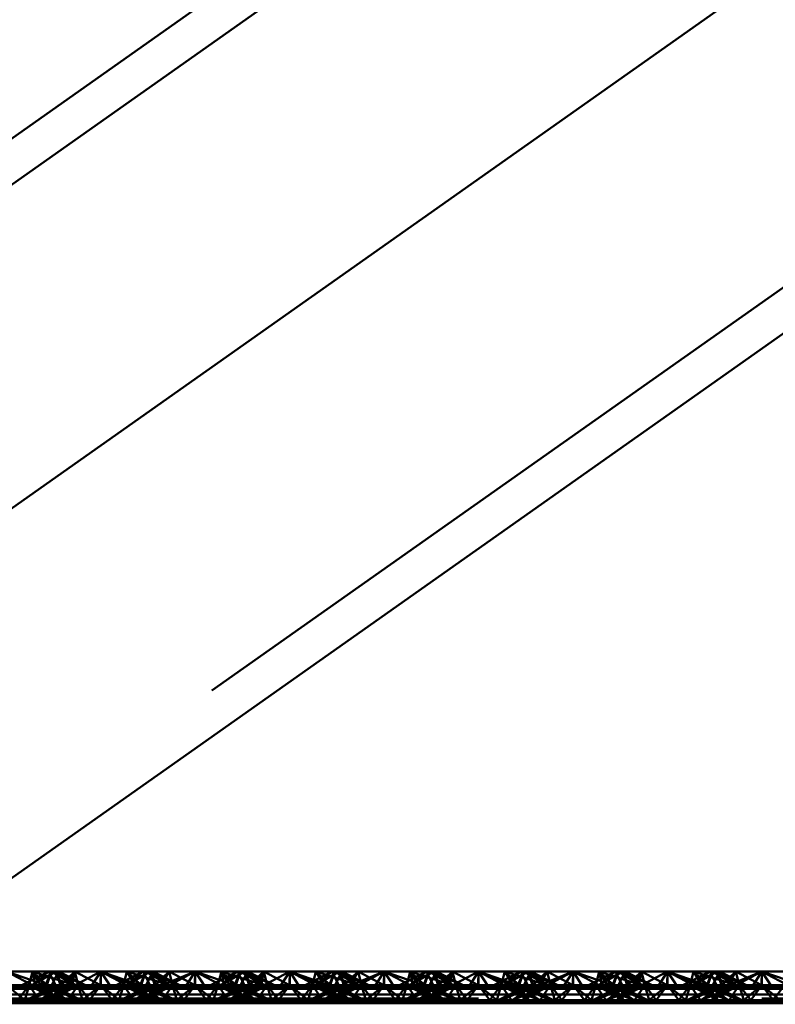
# Paper-space layout 'Layout1' of a CAD drawing. Extents: x -2 to 1033, y -36 to 596.
# Tile 116 of 256: x 370.79 to 372.79, y 388.22 to 390.83. Entities that reach past the tile are written whole.
import ezdxf

# ---------------------------------------------------------------- set-up
doc = ezdxf.new("R2010")
doc.units = 0
doc.linetypes.add('ACAD_ISO02W100', pattern=[15, 12, -3])
doc.linetypes.add('ACAD_ISO04W100', pattern=[30.5, 24, -3, 0.5, -3])
doc.layers.add('SS_ZEBRIKY', color=24, linetype='CONTINUOUS', lineweight=50)
doc.layers.add('SS_ZTUŽENÍ STĚNY', color=203, linetype='CONTINUOUS', lineweight=50)

psp = doc.layouts.get("Layout1")

# ---------------------------------------------------------------- linework, layer by layer
at = {"layer": 'SS_ZEBRIKY', "color": 3, "linetype": 'ACAD_ISO02W100', "ltscale": 0.25}
for p, q in [((370.7563, 388.3088), (370.833, 388.2688)), ((370.8253, 388.3088), (370.8163, 388.273)), ((370.8869, 388.3088), (370.8248, 388.273)), ((370.8248, 388.273), (370.8684, 388.3088)), ((370.8253, 388.3088), (370.833, 388.2688)), ((370.8253, 388.3088), (370.8466, 388.2722)), ((370.8634, 388.273), (370.8253, 388.3088)), ((370.8516, 388.3004), (370.9369, 388.273)), ((370.8758, 388.3088), (370.8603, 388.273)), ((370.8603, 388.273), (370.8724, 388.301)), ((370.8634, 388.273), (370.8758, 388.3088)), ((370.8684, 388.3088), (370.8863, 388.273)), ((370.8724, 388.301), (370.8758, 388.3088)), ((370.8758, 388.3088), (370.9369, 388.273)), ((370.9389, 388.273), (370.8758, 388.3088)), ((370.8758, 388.3088), (370.9658, 388.273)), ((370.8813, 388.283), (370.8942, 388.3088)), ((370.8869, 388.3088), (370.901, 388.273)), ((370.8869, 388.3088), (370.9024, 388.273)), ((370.9389, 388.273), (370.8942, 388.3088)), ((370.9658, 388.273), (370.8942, 388.3088)), ((370.9374, 388.3088), (370.901, 388.273)), ((370.9374, 388.3088), (370.9463, 388.273)), ((370.9374, 388.3088), (371.0053, 388.273)), ((371.0063, 388.3088), (371.0053, 388.273)), ((371.0063, 388.3088), (371.1099, 388.273)), ((371.0063, 388.3088), (371.0063, 388.273)), ((371.1184, 388.3088), (371.0469, 388.273)), ((371.0663, 388.273), (371.0753, 388.3088)), ((371.1369, 388.3088), (371.0743, 388.273)), ((371.1184, 388.3088), (371.0743, 388.273)), ((371.0748, 388.273), (371.1369, 388.3088)), ((371.0748, 388.273), (371.1184, 388.3088)), ((371.1099, 388.273), (371.0753, 388.3088)), ((371.1869, 388.273), (371.0753, 388.3088)), ((371.1103, 388.273), (371.1258, 388.3088)), ((371.1184, 388.3088), (371.1313, 388.283)), ((371.1869, 388.273), (371.1258, 388.3088)), ((371.2158, 388.273), (371.1258, 388.3088)), ((371.1263, 388.273), (371.1442, 388.3088)), ((371.1369, 388.3088), (371.1493, 388.273)), ((371.1401, 388.3006), (371.1369, 388.3088)), ((371.1369, 388.3088), (371.1403, 388.301)), ((371.1524, 388.273), (371.1369, 388.3088)), ((371.151, 388.273), (371.1401, 388.3006)), ((371.1403, 388.301), (371.1524, 388.273)), ((371.1874, 388.3088), (371.1493, 388.273)), ((371.1661, 388.2722), (371.2563, 388.3088)), ((371.1661, 388.2722), (371.1874, 388.3088)), ((371.1796, 388.2688), (371.2563, 388.3088)), ((371.1874, 388.3088), (371.1963, 388.273)), ((371.2563, 388.3088), (371.2303, 388.2688)), ((371.2563, 388.3088), (371.2824, 388.2688)), ((371.2563, 388.3088), (371.333, 388.2688)), ((371.2563, 388.3088), (371.2563, 388.273)), ((371.3253, 388.3088), (371.3163, 388.273)), ((371.3869, 388.3088), (371.3248, 388.273)), ((371.3248, 388.273), (371.3684, 388.3088)), ((371.3253, 388.3088), (371.333, 388.2688)), ((371.3253, 388.3088), (371.3466, 388.2722)), ((371.3253, 388.3088), (371.3634, 388.273)), ((371.3516, 388.3004), (371.3767, 388.2923)), ((371.3758, 388.3088), (371.3603, 388.273)), ((371.3603, 388.273), (371.3724, 388.301)), ((371.3634, 388.273), (371.3758, 388.3088)), ((371.3684, 388.3088), (371.3863, 388.273)), ((371.3724, 388.301), (371.3758, 388.3088)), ((371.3758, 388.3088), (371.4369, 388.273)), ((371.4389, 388.273), (371.3758, 388.3088)), ((371.3758, 388.3088), (371.4658, 388.273)), ((371.3813, 388.283), (371.3942, 388.3088)), ((371.3869, 388.3088), (371.401, 388.273)), ((371.3869, 388.3088), (371.4024, 388.273)), ((371.4389, 388.273), (371.3942, 388.3088)), ((371.4658, 388.273), (371.3942, 388.3088)), ((371.4374, 388.3088), (371.401, 388.273)), ((371.4374, 388.3088), (371.4463, 388.273)), ((371.4374, 388.3088), (371.5053, 388.273)), ((371.5063, 388.3088), (371.5053, 388.273)), ((371.5063, 388.3088), (371.6099, 388.273)), ((371.5063, 388.3088), (371.5063, 388.273)), ((371.6184, 388.3088), (371.5469, 388.273)), ((371.5663, 388.273), (371.5753, 388.3088)), ((371.6369, 388.3088), (371.5743, 388.273)), ((371.6184, 388.3088), (371.5743, 388.273)), ((371.5748, 388.273), (371.6369, 388.3088)), ((371.5748, 388.273), (371.6184, 388.3088)), ((371.6099, 388.273), (371.5753, 388.3088)), ((371.6869, 388.273), (371.5753, 388.3088)), ((371.6103, 388.273), (371.6258, 388.3088)), ((371.6184, 388.3088), (371.6313, 388.283)), ((371.6869, 388.273), (371.6258, 388.3088)), ((371.7158, 388.273), (371.6258, 388.3088)), ((371.6263, 388.273), (371.6442, 388.3088)), ((371.6369, 388.3088), (371.6493, 388.273)), ((371.6401, 388.3006), (371.6369, 388.3088)), ((371.6524, 388.273), (371.6369, 388.3088)), ((371.6369, 388.3088), (371.6403, 388.301)), ((371.651, 388.273), (371.6401, 388.3006)), ((371.6403, 388.301), (371.6524, 388.273)), ((371.6493, 388.273), (371.6874, 388.3088)), ((371.6661, 388.2722), (371.7563, 388.3088)), ((371.6661, 388.2722), (371.6874, 388.3088)), ((371.6796, 388.2688), (371.7563, 388.3088)), ((371.6963, 388.273), (371.6874, 388.3088)), ((371.7563, 388.3088), (371.7303, 388.2688)), ((371.7563, 388.3088), (371.7824, 388.2688)), ((371.7563, 388.3088), (371.833, 388.2688)), ((371.7563, 388.3088), (371.7563, 388.273)), ((371.8253, 388.3088), (371.8163, 388.273)), ((371.8869, 388.3088), (371.8248, 388.273)), ((371.8248, 388.273), (371.8684, 388.3088)), ((371.8253, 388.3088), (371.833, 388.2688)), ((371.8253, 388.3088), (371.8466, 388.2722)), ((371.8253, 388.3088), (371.8634, 388.273)), ((371.8516, 388.3004), (371.9369, 388.273)), ((371.8758, 388.3088), (371.8603, 388.273)), ((371.8724, 388.301), (371.8603, 388.273)), ((371.8758, 388.3088), (371.8634, 388.273)), ((371.8684, 388.3088), (371.8863, 388.273)), ((371.8758, 388.3088), (371.8724, 388.301)), ((371.8758, 388.3088), (371.9369, 388.273)), ((371.9389, 388.273), (371.8758, 388.3088)), ((371.8758, 388.3088), (371.9658, 388.273)), ((371.8813, 388.283), (371.8942, 388.3088)), ((371.8869, 388.3088), (371.901, 388.273)), ((371.8869, 388.3088), (371.9024, 388.273)), ((371.9389, 388.273), (371.8942, 388.3088)), ((371.9658, 388.273), (371.8942, 388.3088)), ((371.9374, 388.3088), (371.901, 388.273)), ((371.9374, 388.3088), (371.9463, 388.273)), ((371.9374, 388.3088), (372.0053, 388.273)), ((372.0063, 388.3088), (372.0053, 388.273)), ((372.1099, 388.273), (372.0063, 388.3088)), ((372.0063, 388.3088), (372.0063, 388.273)), ((372.1184, 388.3088), (372.0469, 388.273)), ((372.0663, 388.273), (372.0753, 388.3088)), ((372.1369, 388.3088), (372.0743, 388.273)), ((372.1184, 388.3088), (372.0743, 388.273)), ((372.0748, 388.273), (372.1369, 388.3088)), ((372.0748, 388.273), (372.1184, 388.3088)), ((372.1099, 388.273), (372.0753, 388.3088)), ((372.1869, 388.273), (372.0753, 388.3088)), ((372.1103, 388.273), (372.1258, 388.3088)), ((372.1184, 388.3088), (372.1313, 388.283)), ((372.1869, 388.273), (372.1258, 388.3088)), ((372.2158, 388.273), (372.1258, 388.3088)), ((372.1263, 388.273), (372.1442, 388.3088)), ((372.1369, 388.3088), (372.1493, 388.273)), ((372.1401, 388.3006), (372.1369, 388.3088)), ((372.1403, 388.301), (372.1369, 388.3088)), ((372.1524, 388.273), (372.1369, 388.3088)), ((372.151, 388.273), (372.1401, 388.3006)), ((372.1524, 388.273), (372.1403, 388.301)), ((372.1493, 388.273), (372.1874, 388.3088)), ((372.1661, 388.2722), (372.2563, 388.3088)), ((372.1661, 388.2722), (372.1874, 388.3088)), ((372.1796, 388.2688), (372.2563, 388.3088)), ((372.1963, 388.273), (372.1874, 388.3088)), ((372.2563, 388.3088), (372.2303, 388.2688)), ((372.2824, 388.2688), (372.2563, 388.3088)), ((372.2563, 388.3088), (372.333, 388.2688)), ((372.2563, 388.273), (372.2563, 388.3088)), ((372.3253, 388.3088), (372.3163, 388.273)), ((372.3869, 388.3088), (372.3248, 388.273)), ((372.3248, 388.273), (372.3684, 388.3088)), ((372.333, 388.2688), (372.3253, 388.3088)), ((372.3253, 388.3088), (372.3466, 388.2722)), ((372.3253, 388.3088), (372.3634, 388.273)), ((372.3516, 388.3004), (372.3767, 388.2923)), ((372.3758, 388.3088), (372.3603, 388.273)), ((372.3758, 388.3088), (372.3634, 388.273)), ((372.3684, 388.3088), (372.3863, 388.273)), ((372.3758, 388.3088), (372.3724, 388.301)), ((372.3758, 388.3088), (372.4369, 388.273)), ((372.3758, 388.3088), (372.4389, 388.273)), ((372.3758, 388.3088), (372.4658, 388.273)), ((372.3813, 388.283), (372.3942, 388.3088)), ((372.3869, 388.3088), (372.401, 388.273)), ((372.3869, 388.3088), (372.4024, 388.273)), ((372.4389, 388.273), (372.3942, 388.3088)), ((372.4658, 388.273), (372.3942, 388.3088)), ((372.4374, 388.3088), (372.401, 388.273)), ((372.4374, 388.3088), (372.4463, 388.273)), ((372.4374, 388.3088), (372.5053, 388.273)), ((372.5063, 388.3088), (372.5053, 388.273)), ((372.6099, 388.273), (372.5063, 388.3088)), ((372.5063, 388.3088), (372.5063, 388.273)), ((372.6184, 388.3088), (372.5469, 388.273)), ((372.5663, 388.273), (372.5753, 388.3088)), ((372.6369, 388.3088), (372.5743, 388.273)), ((372.5743, 388.273), (372.6184, 388.3088)), ((372.5748, 388.273), (372.6369, 388.3088)), ((372.5748, 388.273), (372.6184, 388.3088)), ((372.6099, 388.273), (372.5753, 388.3088)), ((372.6869, 388.273), (372.5753, 388.3088)), ((372.6103, 388.273), (372.6258, 388.3088)), ((372.6184, 388.3088), (372.6313, 388.283)), ((372.6869, 388.273), (372.6258, 388.3088)), ((372.7158, 388.273), (372.6258, 388.3088)), ((372.6263, 388.273), (372.6442, 388.3088)), ((372.6493, 388.273), (372.6369, 388.3088)), ((372.6401, 388.3006), (372.6369, 388.3088)), ((372.6524, 388.273), (372.6369, 388.3088)), ((372.6403, 388.301), (372.6369, 388.3088)), ((372.651, 388.273), (372.6401, 388.3006)), ((372.6524, 388.273), (372.6403, 388.301)), ((372.6493, 388.273), (372.6874, 388.3088)), ((372.6661, 388.2722), (372.7563, 388.3088)), ((372.6661, 388.2722), (372.6874, 388.3088)), ((372.6796, 388.2688), (372.7563, 388.3088)), ((372.6963, 388.273), (372.6874, 388.3088)), ((372.7563, 388.3088), (372.7303, 388.2688)), ((372.7824, 388.2688), (372.7563, 388.3088)), ((372.7563, 388.3088), (372.833, 388.2688)), ((372.7563, 388.273), (372.7563, 388.3088)), ((370.7563, 388.273), (370.8048, 388.233)), ((370.7863, 388.233), (370.8163, 388.273)), ((370.8163, 388.273), (370.8048, 388.233)), ((370.8083, 388.233), (370.9024, 388.273)), ((370.8863, 388.273), (370.8083, 388.233)), ((370.8163, 388.273), (370.8344, 388.2464)), ((370.8163, 388.273), (370.8903, 388.233)), ((370.8163, 388.273), (370.8559, 388.2574)), ((370.9024, 388.273), (370.8183, 388.233)), ((370.8863, 388.273), (370.8183, 388.233)), ((370.8226, 388.2859), (370.8599, 388.273)), ((370.833, 388.2688), (370.8466, 388.2722)), ((370.8393, 388.2943), (370.8599, 388.273)), ((370.8448, 388.233), (370.9463, 388.273)), ((370.8448, 388.233), (370.9024, 388.273)), ((370.8466, 388.2722), (370.8634, 388.273)), ((370.8603, 388.273), (370.8903, 388.233)), ((370.8603, 388.273), (370.8713, 388.2653)), ((370.8603, 388.273), (370.9444, 388.233)), ((370.8745, 388.267), (370.8603, 388.273)), ((370.9463, 388.273), (370.8724, 388.233)), ((370.9024, 388.273), (370.8724, 388.233)), ((370.8763, 388.273), (370.8813, 388.283)), ((370.8763, 388.273), (370.9444, 388.233)), ((370.8813, 388.2705), (370.8763, 388.273)), ((370.9024, 388.273), (370.8993, 388.273)), ((370.9463, 388.273), (370.9024, 388.273)), ((370.9161, 388.2722), (371.0966, 388.2722)), ((370.9463, 388.273), (370.9192, 388.233)), ((370.9463, 388.273), (370.9579, 388.233)), ((370.9463, 388.273), (370.9764, 388.233)), ((371.0063, 388.273), (370.9463, 388.273)), ((371.0063, 388.273), (370.9579, 388.233)), ((370.9764, 388.233), (371.0063, 388.273)), ((371.0063, 388.273), (371.0363, 388.233)), ((371.0063, 388.273), (371.0548, 388.233)), ((371.0663, 388.273), (371.0063, 388.273)), ((371.0363, 388.233), (371.0663, 388.273)), ((371.0548, 388.233), (371.0663, 388.273)), ((371.0663, 388.273), (371.0935, 388.233)), ((371.1403, 388.233), (371.0663, 388.273)), ((371.0663, 388.273), (371.1679, 388.233)), ((371.1103, 388.273), (371.0663, 388.273)), ((371.0683, 388.233), (371.1524, 388.273)), ((371.0683, 388.233), (371.1363, 388.273)), ((371.1403, 388.233), (371.1103, 388.273)), ((371.1103, 388.273), (371.1679, 388.233)), ((371.1944, 388.233), (371.1103, 388.273)), ((371.1103, 388.273), (371.2043, 388.233)), ((371.1134, 388.273), (371.1103, 388.273)), ((371.1224, 388.233), (371.1963, 388.273)), ((371.1224, 388.233), (371.1524, 388.273)), ((371.1944, 388.233), (371.1263, 388.273)), ((371.2043, 388.233), (371.1263, 388.273)), ((371.1313, 388.283), (371.1363, 388.273)), ((371.1363, 388.273), (371.1313, 388.2705)), ((371.1382, 388.267), (371.1524, 388.273)), ((371.1413, 388.2653), (371.1524, 388.273)), ((371.1493, 388.273), (371.1661, 388.2722)), ((371.151, 388.273), (371.1728, 388.2945)), ((371.1568, 388.2574), (371.1963, 388.273)), ((371.1796, 388.2688), (371.1661, 388.2722)), ((371.1783, 388.2464), (371.1963, 388.273)), ((371.1963, 388.273), (371.1936, 388.2841)), ((371.2079, 388.233), (371.1963, 388.273)), ((371.1963, 388.273), (371.2264, 388.233)), ((371.2079, 388.233), (371.2563, 388.273)), ((371.2563, 388.273), (371.2264, 388.233)), ((371.2563, 388.273), (371.2863, 388.233)), ((371.2563, 388.273), (371.3048, 388.233)), ((371.2863, 388.233), (371.3163, 388.273)), ((371.3163, 388.273), (371.3048, 388.233)), ((371.3083, 388.233), (371.4024, 388.273)), ((371.3863, 388.273), (371.3083, 388.233)), ((371.3163, 388.273), (371.3344, 388.2464)), ((371.3163, 388.273), (371.3903, 388.233)), ((371.3163, 388.273), (371.3559, 388.2574)), ((371.4024, 388.273), (371.3183, 388.233)), ((371.3863, 388.273), (371.3183, 388.233)), ((371.3226, 388.2859), (371.3599, 388.273)), ((371.333, 388.2688), (371.3466, 388.2722)), ((371.3393, 388.2943), (371.3599, 388.273)), ((371.3448, 388.233), (371.4463, 388.273)), ((371.3448, 388.233), (371.4024, 388.273)), ((371.3634, 388.273), (371.3466, 388.2722)), ((371.3603, 388.273), (371.3903, 388.233)), ((371.3603, 388.273), (371.3713, 388.2653)), ((371.3603, 388.273), (371.4444, 388.233)), ((371.3745, 388.267), (371.3603, 388.273)), ((371.4463, 388.273), (371.3724, 388.233)), ((371.4024, 388.273), (371.3724, 388.233)), ((371.3763, 388.273), (371.3813, 388.283)), ((371.3763, 388.273), (371.4444, 388.233)), ((371.3813, 388.2705), (371.3763, 388.273)), ((371.3767, 388.2923), (371.4369, 388.273)), ((371.4024, 388.273), (371.3993, 388.273)), ((371.4463, 388.273), (371.4024, 388.273)), ((371.4161, 388.2722), (371.5966, 388.2722)), ((371.4463, 388.273), (371.4192, 388.233)), ((371.4463, 388.273), (371.4579, 388.233)), ((371.4463, 388.273), (371.4764, 388.233)), ((371.5063, 388.273), (371.4463, 388.273)), ((371.5063, 388.273), (371.4579, 388.233)), ((371.4764, 388.233), (371.5063, 388.273)), ((371.5063, 388.273), (371.5363, 388.233)), ((371.5063, 388.273), (371.5548, 388.233)), ((371.5663, 388.273), (371.5063, 388.273)), ((371.5363, 388.233), (371.5663, 388.273)), ((371.5548, 388.233), (371.5663, 388.273)), ((371.5663, 388.273), (371.5935, 388.233)), ((371.6403, 388.233), (371.5663, 388.273)), ((371.5663, 388.273), (371.6679, 388.233)), ((371.6103, 388.273), (371.5663, 388.273)), ((371.5683, 388.233), (371.6524, 388.273)), ((371.6363, 388.273), (371.5683, 388.233)), ((371.6403, 388.233), (371.6103, 388.273)), ((371.6103, 388.273), (371.6679, 388.233)), ((371.6944, 388.233), (371.6103, 388.273)), ((371.6103, 388.273), (371.7043, 388.233)), ((371.6134, 388.273), (371.6103, 388.273)), ((371.6224, 388.233), (371.6963, 388.273)), ((371.6224, 388.233), (371.6524, 388.273)), ((371.6944, 388.233), (371.6263, 388.273)), ((371.7043, 388.233), (371.6263, 388.273)), ((371.6313, 388.283), (371.6363, 388.273)), ((371.6363, 388.273), (371.6313, 388.2705)), ((371.6382, 388.267), (371.6524, 388.273)), ((371.6413, 388.2653), (371.6524, 388.273)), ((371.6493, 388.273), (371.6661, 388.2722)), ((371.651, 388.273), (371.6728, 388.2945)), ((371.6568, 388.2574), (371.6963, 388.273)), ((371.6661, 388.2722), (371.6796, 388.2688)), ((371.6783, 388.2464), (371.6963, 388.273)), ((371.6963, 388.273), (371.6936, 388.2841)), ((371.7079, 388.233), (371.6963, 388.273)), ((371.6963, 388.273), (371.7264, 388.233)), ((371.7079, 388.233), (371.7563, 388.273)), ((371.7563, 388.273), (371.7264, 388.233)), ((371.7563, 388.273), (371.7863, 388.233)), ((371.7563, 388.273), (371.8048, 388.233)), ((371.7863, 388.233), (371.8163, 388.273)), ((371.8163, 388.273), (371.8048, 388.233)), ((371.8083, 388.233), (371.9024, 388.273)), ((371.8863, 388.273), (371.8083, 388.233)), ((371.8163, 388.273), (371.8344, 388.2464)), ((371.8163, 388.273), (371.8903, 388.233)), ((371.8163, 388.273), (371.8559, 388.2574)), ((371.9024, 388.273), (371.8183, 388.233)), ((371.8863, 388.273), (371.8183, 388.233)), ((371.8226, 388.2859), (371.8599, 388.273)), ((371.833, 388.2688), (371.8466, 388.2722)), ((371.8393, 388.2943), (371.8599, 388.273)), ((371.8448, 388.233), (371.9463, 388.273)), ((371.8448, 388.233), (371.9024, 388.273)), ((371.8634, 388.273), (371.8466, 388.2722)), ((371.8603, 388.273), (371.8903, 388.233)), ((371.8603, 388.273), (371.8713, 388.2653)), ((371.8603, 388.273), (371.9444, 388.233)), ((371.9543, 388.233), (371.8603, 388.273)), ((371.9463, 388.273), (371.8724, 388.233)), ((371.9024, 388.273), (371.8724, 388.233)), ((371.8763, 388.273), (371.8813, 388.283)), ((371.8763, 388.273), (371.9444, 388.233)), ((371.8813, 388.2705), (371.8763, 388.273)), ((371.9024, 388.273), (371.8993, 388.273)), ((371.9463, 388.273), (371.9024, 388.273)), ((371.9161, 388.2722), (372.0966, 388.2722)), ((371.9463, 388.273), (371.9192, 388.233)), ((371.9463, 388.273), (371.9579, 388.233)), ((371.9463, 388.273), (371.9764, 388.233)), ((372.0063, 388.273), (371.9463, 388.273)), ((372.0063, 388.273), (371.9579, 388.233)), ((371.9764, 388.233), (372.0063, 388.273)), ((372.0363, 388.233), (372.0063, 388.273)), ((372.0548, 388.233), (372.0063, 388.273)), ((372.0663, 388.273), (372.0063, 388.273)), ((372.0363, 388.233), (372.0663, 388.273)), ((372.0548, 388.233), (372.0663, 388.273)), ((372.0663, 388.273), (372.0935, 388.233)), ((372.1403, 388.233), (372.0663, 388.273)), ((372.0663, 388.273), (372.1679, 388.233)), ((372.1103, 388.273), (372.0663, 388.273)), ((372.0683, 388.233), (372.1524, 388.273)), ((372.0683, 388.233), (372.1363, 388.273)), ((372.1403, 388.233), (372.1103, 388.273)), ((372.1103, 388.273), (372.1679, 388.233)), ((372.1944, 388.233), (372.1103, 388.273)), ((372.1103, 388.273), (372.2043, 388.233)), ((372.1134, 388.273), (372.1103, 388.273)), ((372.1224, 388.233), (372.1963, 388.273)), ((372.1224, 388.233), (372.1524, 388.273)), ((372.1944, 388.233), (372.1263, 388.273)), ((372.2043, 388.233), (372.1263, 388.273)), ((372.1313, 388.283), (372.1363, 388.273)), ((372.1363, 388.273), (372.1313, 388.2705)), ((372.1382, 388.267), (372.1524, 388.273)), ((372.1413, 388.2653), (372.1524, 388.273)), ((372.1493, 388.273), (372.1661, 388.2722)), ((372.151, 388.273), (372.1728, 388.2945)), ((372.1568, 388.2574), (372.1963, 388.273)), ((372.1661, 388.2722), (372.1796, 388.2688)), ((372.1783, 388.2464), (372.1963, 388.273)), ((372.1963, 388.273), (372.1936, 388.2841)), ((372.2079, 388.233), (372.1963, 388.273)), ((372.1963, 388.273), (372.2264, 388.233)), ((372.2079, 388.233), (372.2563, 388.273)), ((372.2264, 388.233), (372.2563, 388.273)), ((372.2563, 388.273), (372.2863, 388.233)), ((372.2563, 388.273), (372.3048, 388.233)), ((372.2863, 388.233), (372.3163, 388.273)), ((372.3048, 388.233), (372.3163, 388.273)), ((372.3083, 388.233), (372.4024, 388.273)), ((372.3863, 388.273), (372.3083, 388.233)), ((372.3163, 388.273), (372.3344, 388.2464)), ((372.3163, 388.273), (372.3903, 388.233)), ((372.3163, 388.273), (372.3559, 388.2574)), ((372.4024, 388.273), (372.3183, 388.233)), ((372.3863, 388.273), (372.3183, 388.233)), ((372.3226, 388.2859), (372.3599, 388.273)), ((372.333, 388.2688), (372.3466, 388.2722)), ((372.3393, 388.2943), (372.3599, 388.273)), ((372.3448, 388.233), (372.4463, 388.273)), ((372.3448, 388.233), (372.4024, 388.273)), ((372.3634, 388.273), (372.3466, 388.2722)), ((372.3603, 388.273), (372.3903, 388.233)), ((372.3603, 388.273), (372.3713, 388.2653)), ((372.3603, 388.273), (372.4444, 388.233)), ((372.3745, 388.267), (372.3603, 388.273)), ((372.4463, 388.273), (372.3724, 388.233)), ((372.4024, 388.273), (372.3724, 388.233)), ((372.3763, 388.273), (372.3813, 388.283)), ((372.3763, 388.273), (372.4444, 388.233)), ((372.3813, 388.2705), (372.3763, 388.273)), ((372.3767, 388.2923), (372.4369, 388.273)), ((372.4024, 388.273), (372.3993, 388.273)), ((372.4463, 388.273), (372.4024, 388.273)), ((372.4161, 388.2722), (372.5966, 388.2722)), ((372.4192, 388.233), (372.4463, 388.273)), ((372.4463, 388.273), (372.4579, 388.233)), ((372.4764, 388.233), (372.4463, 388.273)), ((372.5063, 388.273), (372.4463, 388.273)), ((372.4579, 388.233), (372.5063, 388.273)), ((372.4764, 388.233), (372.5063, 388.273)), ((372.5363, 388.233), (372.5063, 388.273)), ((372.5548, 388.233), (372.5063, 388.273)), ((372.5663, 388.273), (372.5063, 388.273)), ((372.5363, 388.233), (372.5663, 388.273)), ((372.5548, 388.233), (372.5663, 388.273)), ((372.5583, 388.233), (372.6524, 388.273)), ((372.5663, 388.273), (372.5935, 388.233)), ((372.6403, 388.233), (372.5663, 388.273)), ((372.5663, 388.273), (372.6679, 388.233)), ((372.6103, 388.273), (372.5663, 388.273)), ((372.5683, 388.233), (372.6524, 388.273)), ((372.5683, 388.233), (372.6363, 388.273)), ((372.6403, 388.233), (372.6103, 388.273)), ((372.6103, 388.273), (372.6679, 388.233)), ((372.6944, 388.233), (372.6103, 388.273)), ((372.6103, 388.273), (372.7043, 388.233)), ((372.6134, 388.273), (372.6103, 388.273)), ((372.6224, 388.233), (372.6963, 388.273)), ((372.6224, 388.233), (372.6524, 388.273)), ((372.6944, 388.233), (372.6263, 388.273)), ((372.7043, 388.233), (372.6263, 388.273)), ((372.6313, 388.283), (372.6363, 388.273)), ((372.6363, 388.273), (372.6313, 388.2705)), ((372.6413, 388.2653), (372.6524, 388.273)), ((372.6661, 388.2722), (372.6493, 388.273)), ((372.6728, 388.2945), (372.651, 388.273)), ((372.6568, 388.2574), (372.6963, 388.273)), ((372.6796, 388.2688), (372.6661, 388.2722)), ((372.6783, 388.2464), (372.6963, 388.273)), ((372.6963, 388.273), (372.6936, 388.2841)), ((372.7079, 388.233), (372.6963, 388.273)), ((372.6963, 388.273), (372.7264, 388.233)), ((372.7079, 388.233), (372.7563, 388.273)), ((372.7563, 388.273), (372.7264, 388.233)), ((372.7563, 388.273), (372.7863, 388.233)), ((372.7563, 388.273), (372.8048, 388.233)), ((372.7863, 388.233), (372.8163, 388.273)), ((370.7563, 388.2635), (370.833, 388.2688)), ((370.8344, 388.2464), (370.8435, 388.233)), ((370.8559, 388.2574), (370.9179, 388.233)), ((370.8713, 388.2653), (370.9179, 388.233)), ((370.9543, 388.233), (370.8745, 388.267)), ((370.9543, 388.233), (370.8813, 388.2705)), ((371.1313, 388.2705), (371.0583, 388.233)), ((371.0583, 388.233), (371.1382, 388.267)), ((371.0948, 388.233), (371.1413, 388.2653)), ((371.0948, 388.233), (371.1568, 388.2574)), ((371.1692, 388.233), (371.1783, 388.2464)), ((371.2563, 388.2635), (371.1796, 388.2688)), ((371.2303, 388.2688), (371.2563, 388.2635)), ((371.2563, 388.2635), (371.333, 388.2688)), ((371.2824, 388.2688), (371.2563, 388.2635)), ((371.3344, 388.2464), (371.3435, 388.233)), ((371.3559, 388.2574), (371.4179, 388.233)), ((371.3713, 388.2653), (371.4179, 388.233)), ((371.4543, 388.233), (371.3745, 388.267)), ((371.4543, 388.233), (371.3813, 388.2705)), ((371.6313, 388.2705), (371.5583, 388.233)), ((371.5583, 388.233), (371.6382, 388.267)), ((371.5948, 388.233), (371.6413, 388.2653)), ((371.5948, 388.233), (371.6568, 388.2574)), ((371.6692, 388.233), (371.6783, 388.2464)), ((371.6796, 388.2688), (371.7563, 388.2635)), ((371.7303, 388.2688), (371.7563, 388.2635)), ((371.7563, 388.2635), (371.833, 388.2688)), ((371.7824, 388.2688), (371.7563, 388.2635)), ((371.8344, 388.2464), (371.8435, 388.233)), ((371.8559, 388.2574), (371.9179, 388.233)), ((371.8713, 388.2653), (371.9179, 388.233)), ((371.9543, 388.233), (371.8813, 388.2705)), ((372.1313, 388.2705), (372.0583, 388.233)), ((372.0583, 388.233), (372.1382, 388.267)), ((372.0948, 388.233), (372.1413, 388.2653)), ((372.0948, 388.233), (372.1568, 388.2574)), ((372.1692, 388.233), (372.1783, 388.2464)), ((372.1796, 388.2688), (372.2563, 388.2635)), ((372.2303, 388.2688), (372.2563, 388.2635)), ((372.2563, 388.2635), (372.333, 388.2688)), ((372.2563, 388.2635), (372.2824, 388.2688)), ((372.3344, 388.2464), (372.3435, 388.233)), ((372.3559, 388.2574), (372.4179, 388.233)), ((372.3713, 388.2653), (372.4179, 388.233)), ((372.4543, 388.233), (372.3745, 388.267)), ((372.4543, 388.233), (372.3813, 388.2705)), ((372.6313, 388.2705), (372.5583, 388.233)), ((372.5948, 388.233), (372.6413, 388.2653)), ((372.5948, 388.233), (372.6568, 388.2574)), ((372.6692, 388.233), (372.6783, 388.2464)), ((372.7563, 388.2635), (372.6796, 388.2688)), ((372.7303, 388.2688), (372.7563, 388.2635)), ((372.7563, 388.2635), (372.833, 388.2688)), ((372.7563, 388.2635), (372.7824, 388.2688)), ((369.0063, 388.238), (377.0063, 388.238)), ((377.0063, 388.2254), (369.0063, 388.2254)), ((370.5935, 388.233), (370.9192, 388.233)), ((370.7563, 388.2254), (370.8435, 388.233)), ((370.9192, 388.233), (371.0063, 388.2254)), ((370.9192, 388.233), (370.9764, 388.233)), ((370.9764, 388.233), (371.0063, 388.2254)), ((370.9764, 388.233), (371.0363, 388.233)), ((371.0935, 388.233), (371.0063, 388.2254)), ((371.0063, 388.2254), (371.0363, 388.233)), ((371.0363, 388.233), (371.0935, 388.233)), ((371.0935, 388.233), (371.4192, 388.233)), ((371.2563, 388.2254), (371.1692, 388.233)), ((371.2264, 388.233), (371.2563, 388.2254)), ((371.2563, 388.2254), (371.3435, 388.233)), ((371.2863, 388.233), (371.2563, 388.2254)), ((371.4192, 388.233), (371.5063, 388.2254)), ((371.4192, 388.233), (371.4764, 388.233)), ((371.4764, 388.233), (371.5063, 388.2254)), ((371.4764, 388.233), (371.5363, 388.233)), ((371.5935, 388.233), (371.5063, 388.2254)), ((371.5063, 388.2254), (371.5363, 388.233)), ((371.5363, 388.233), (371.5935, 388.233)), ((371.5935, 388.233), (371.9192, 388.233)), ((371.7563, 388.2254), (371.6692, 388.233)), ((371.7264, 388.233), (371.7563, 388.2254)), ((371.7563, 388.2254), (371.8435, 388.233)), ((371.7863, 388.233), (371.7563, 388.2254)), ((371.9192, 388.233), (372.0063, 388.2254)), ((371.9192, 388.233), (371.9764, 388.233)), ((372.0063, 388.2254), (371.9764, 388.233)), ((371.9764, 388.233), (372.0363, 388.233)), ((372.0935, 388.233), (372.0063, 388.2254)), ((372.0063, 388.2254), (372.0363, 388.233)), ((372.0363, 388.233), (372.0935, 388.233)), ((372.0935, 388.233), (372.4192, 388.233)), ((372.2563, 388.2254), (372.1692, 388.233)), ((372.2264, 388.233), (372.2563, 388.2254)), ((372.2563, 388.2254), (372.3435, 388.233)), ((372.2563, 388.2254), (372.2863, 388.233)), ((372.4192, 388.233), (372.5063, 388.2254)), ((372.4192, 388.233), (372.4764, 388.233)), ((372.5063, 388.2254), (372.4764, 388.233)), ((372.4764, 388.233), (372.5363, 388.233)), ((372.5935, 388.233), (372.5063, 388.2254)), ((372.5063, 388.2254), (372.5363, 388.233)), ((372.5363, 388.233), (372.5935, 388.233)), ((372.5935, 388.233), (372.9192, 388.233)), ((372.7563, 388.2254), (372.6692, 388.233)), ((372.7264, 388.233), (372.7563, 388.2254)), ((372.7563, 388.2254), (372.8435, 388.233)), ((372.7563, 388.2254), (372.7863, 388.233))]:
    psp.add_line(p, q, dxfattribs=at)
at = {"layer": 'SS_ZEBRIKY', "color": 7, "linetype": 'Continuous', "ltscale": 0.25}
for p, q in [((370.7563, 388.3088), (370.8226, 388.2859)), ((370.8253, 388.3088), (370.7563, 388.3088)), ((370.8684, 388.3088), (370.7969, 388.273)), ((370.8243, 388.273), (370.8869, 388.3088)), ((370.8243, 388.273), (370.8684, 388.3088)), ((370.8253, 388.3088), (370.8393, 388.2943)), ((370.8253, 388.3088), (370.8516, 388.3004)), ((370.8684, 388.3088), (370.8253, 388.3088)), ((370.8869, 388.3088), (370.8684, 388.3088)), ((370.8993, 388.273), (370.8869, 388.3088)), ((370.9374, 388.3088), (370.8869, 388.3088)), ((370.8993, 388.273), (370.9374, 388.3088)), ((370.9161, 388.2722), (370.9374, 388.3088)), ((370.9296, 388.2688), (371.0063, 388.3088)), ((370.9374, 388.3088), (370.9296, 388.2688)), ((371.0063, 388.3088), (370.9374, 388.3088)), ((371.0063, 388.3088), (370.9803, 388.2688)), ((371.0324, 388.2688), (371.0063, 388.3088)), ((371.0063, 388.3088), (371.083, 388.2688)), ((371.0063, 388.3088), (371.0966, 388.2722)), ((371.0753, 388.3088), (371.0063, 388.3088)), ((371.0753, 388.3088), (371.0966, 388.2722)), ((371.0753, 388.3088), (371.1134, 388.273)), ((371.1258, 388.3088), (371.0753, 388.3088)), ((371.1258, 388.3088), (371.1134, 388.273)), ((371.1258, 388.3088), (371.1889, 388.273)), ((371.1442, 388.3088), (371.1258, 388.3088)), ((371.1442, 388.3088), (371.1889, 388.273)), ((371.2158, 388.273), (371.1442, 388.3088)), ((371.1874, 388.3088), (371.1442, 388.3088)), ((371.1728, 388.2945), (371.1874, 388.3088)), ((371.1874, 388.3088), (371.2553, 388.273)), ((371.2563, 388.3088), (371.1874, 388.3088)), ((371.2563, 388.3088), (371.2553, 388.273)), ((371.2563, 388.3088), (371.3226, 388.2859)), ((371.3253, 388.3088), (371.2563, 388.3088)), ((371.3684, 388.3088), (371.2969, 388.273)), ((371.3243, 388.273), (371.3869, 388.3088)), ((371.3243, 388.273), (371.3684, 388.3088)), ((371.3253, 388.3088), (371.3393, 388.2943)), ((371.3253, 388.3088), (371.3516, 388.3004)), ((371.3684, 388.3088), (371.3253, 388.3088)), ((371.3869, 388.3088), (371.3684, 388.3088)), ((371.3993, 388.273), (371.3869, 388.3088)), ((371.4374, 388.3088), (371.3869, 388.3088)), ((371.3993, 388.273), (371.4374, 388.3088)), ((371.4161, 388.2722), (371.4374, 388.3088)), ((371.4296, 388.2688), (371.5063, 388.3088)), ((371.4296, 388.2688), (371.4374, 388.3088)), ((371.5063, 388.3088), (371.4374, 388.3088)), ((371.5063, 388.3088), (371.4803, 388.2688)), ((371.5324, 388.2688), (371.5063, 388.3088)), ((371.5063, 388.3088), (371.583, 388.2688)), ((371.5063, 388.3088), (371.5966, 388.2722)), ((371.5753, 388.3088), (371.5063, 388.3088)), ((371.5753, 388.3088), (371.5966, 388.2722)), ((371.5753, 388.3088), (371.6134, 388.273)), ((371.6258, 388.3088), (371.5753, 388.3088)), ((371.6258, 388.3088), (371.6134, 388.273)), ((371.6258, 388.3088), (371.6889, 388.273)), ((371.6442, 388.3088), (371.6258, 388.3088)), ((371.6442, 388.3088), (371.6889, 388.273)), ((371.7158, 388.273), (371.6442, 388.3088)), ((371.6874, 388.3088), (371.6442, 388.3088)), ((371.6728, 388.2945), (371.6874, 388.3088)), ((371.6874, 388.3088), (371.7553, 388.273)), ((371.7563, 388.3088), (371.6874, 388.3088)), ((371.7563, 388.3088), (371.7553, 388.273)), ((371.7563, 388.3088), (371.8226, 388.2859)), ((371.8253, 388.3088), (371.7563, 388.3088)), ((371.8684, 388.3088), (371.7969, 388.273)), ((371.8243, 388.273), (371.8869, 388.3088)), ((371.8243, 388.273), (371.8684, 388.3088)), ((371.8253, 388.3088), (371.8393, 388.2943)), ((371.8253, 388.3088), (371.8516, 388.3004)), ((371.8684, 388.3088), (371.8253, 388.3088)), ((371.8869, 388.3088), (371.8684, 388.3088)), ((371.8993, 388.273), (371.8869, 388.3088)), ((371.9374, 388.3088), (371.8869, 388.3088)), ((371.8993, 388.273), (371.9374, 388.3088)), ((371.9161, 388.2722), (371.9374, 388.3088)), ((371.9296, 388.2688), (372.0063, 388.3088)), ((371.9296, 388.2688), (371.9374, 388.3088)), ((372.0063, 388.3088), (371.9374, 388.3088)), ((372.0063, 388.3088), (371.9803, 388.2688)), ((372.0324, 388.2688), (372.0063, 388.3088)), ((372.0063, 388.3088), (372.083, 388.2688)), ((372.0063, 388.3088), (372.0966, 388.2722)), ((372.0753, 388.3088), (372.0063, 388.3088)), ((372.0753, 388.3088), (372.0966, 388.2722)), ((372.0753, 388.3088), (372.1134, 388.273)), ((372.1258, 388.3088), (372.0753, 388.3088)), ((372.1258, 388.3088), (372.1134, 388.273)), ((372.1258, 388.3088), (372.1889, 388.273)), ((372.1442, 388.3088), (372.1258, 388.3088)), ((372.1442, 388.3088), (372.1889, 388.273)), ((372.2158, 388.273), (372.1442, 388.3088)), ((372.1874, 388.3088), (372.1442, 388.3088)), ((372.1728, 388.2945), (372.1874, 388.3088)), ((372.1874, 388.3088), (372.2553, 388.273)), ((372.2563, 388.3088), (372.1874, 388.3088)), ((372.2563, 388.3088), (372.2553, 388.273)), ((372.2563, 388.3088), (372.3226, 388.2859)), ((372.3253, 388.3088), (372.2563, 388.3088)), ((372.3684, 388.3088), (372.2969, 388.273)), ((372.3243, 388.273), (372.3869, 388.3088)), ((372.3243, 388.273), (372.3684, 388.3088)), ((372.3253, 388.3088), (372.3393, 388.2943)), ((372.3253, 388.3088), (372.3516, 388.3004)), ((372.3684, 388.3088), (372.3253, 388.3088)), ((372.3869, 388.3088), (372.3684, 388.3088)), ((372.3993, 388.273), (372.3869, 388.3088)), ((372.4374, 388.3088), (372.3869, 388.3088)), ((372.3993, 388.273), (372.4374, 388.3088)), ((372.4161, 388.2722), (372.4374, 388.3088)), ((372.4296, 388.2688), (372.5063, 388.3088)), ((372.4374, 388.3088), (372.4296, 388.2688)), ((372.5063, 388.3088), (372.4374, 388.3088)), ((372.4803, 388.2688), (372.5063, 388.3088)), ((372.5324, 388.2688), (372.5063, 388.3088)), ((372.5063, 388.3088), (372.583, 388.2688)), ((372.5063, 388.3088), (372.5966, 388.2722)), ((372.5753, 388.3088), (372.5063, 388.3088)), ((372.5753, 388.3088), (372.5966, 388.2722)), ((372.5753, 388.3088), (372.6134, 388.273)), ((372.6258, 388.3088), (372.5753, 388.3088)), ((372.6258, 388.3088), (372.6134, 388.273)), ((372.6258, 388.3088), (372.6889, 388.273)), ((372.6442, 388.3088), (372.6258, 388.3088)), ((372.6442, 388.3088), (372.6889, 388.273)), ((372.7158, 388.273), (372.6442, 388.3088)), ((372.6874, 388.3088), (372.6442, 388.3088)), ((372.6874, 388.3088), (372.6728, 388.2945)), ((372.7553, 388.273), (372.6874, 388.3088)), ((372.7563, 388.3088), (372.6874, 388.3088)), ((372.7553, 388.273), (372.7563, 388.3088)), ((372.7563, 388.3088), (372.8226, 388.2859)), ((372.8253, 388.3088), (372.7563, 388.3088)), ((370.5966, 388.2722), (370.9161, 388.2722)), ((370.8993, 388.273), (370.6134, 388.273)), ((370.9161, 388.2722), (370.8993, 388.273)), ((370.9161, 388.2722), (370.9296, 388.2688)), ((371.083, 388.2688), (371.0966, 388.2722)), ((371.0966, 388.2722), (371.1134, 388.273)), ((371.0966, 388.2722), (371.4161, 388.2722)), ((371.3993, 388.273), (371.1134, 388.273)), ((371.4161, 388.2722), (371.3993, 388.273)), ((371.4161, 388.2722), (371.4296, 388.2688)), ((371.583, 388.2688), (371.5966, 388.2722)), ((371.5966, 388.2722), (371.6134, 388.273)), ((371.5966, 388.2722), (371.9161, 388.2722)), ((371.8993, 388.273), (371.6134, 388.273)), ((371.9161, 388.2722), (371.8993, 388.273)), ((371.9161, 388.2722), (371.9296, 388.2688)), ((372.0966, 388.2722), (372.083, 388.2688)), ((372.1134, 388.273), (372.0966, 388.2722)), ((372.0966, 388.2722), (372.4161, 388.2722)), ((372.3993, 388.273), (372.1134, 388.273)), ((372.4161, 388.2722), (372.3993, 388.273)), ((372.4161, 388.2722), (372.4296, 388.2688)), ((372.583, 388.2688), (372.5966, 388.2722)), ((372.5966, 388.2722), (372.6134, 388.273)), ((372.5966, 388.2722), (372.9161, 388.2722)), ((372.8993, 388.273), (372.6134, 388.273)), ((377.0063, 388.2635), (369.0063, 388.2635)), ((369.0063, 388.2479), (377.0063, 388.2479)), ((370.583, 388.2688), (370.9296, 388.2688)), ((370.9296, 388.2688), (371.0063, 388.2635)), ((370.9296, 388.2688), (370.9803, 388.2688)), ((370.9803, 388.2688), (371.0063, 388.2635)), ((370.9803, 388.2688), (371.0324, 388.2688)), ((371.0063, 388.2635), (371.083, 388.2688)), ((371.0063, 388.2635), (371.0324, 388.2688)), ((371.0324, 388.2688), (371.083, 388.2688)), ((371.083, 388.2688), (371.4296, 388.2688)), ((371.4296, 388.2688), (371.5063, 388.2635)), ((371.4296, 388.2688), (371.4803, 388.2688)), ((371.4803, 388.2688), (371.5063, 388.2635)), ((371.4803, 388.2688), (371.5324, 388.2688)), ((371.5063, 388.2635), (371.583, 388.2688)), ((371.5063, 388.2635), (371.5324, 388.2688)), ((371.5324, 388.2688), (371.583, 388.2688)), ((371.583, 388.2688), (371.9296, 388.2688)), ((371.9296, 388.2688), (372.0063, 388.2635)), ((371.9296, 388.2688), (371.9803, 388.2688)), ((371.9803, 388.2688), (372.0063, 388.2635)), ((371.9803, 388.2688), (372.0324, 388.2688)), ((372.083, 388.2688), (372.0063, 388.2635)), ((372.0063, 388.2635), (372.0324, 388.2688)), ((372.0324, 388.2688), (372.083, 388.2688)), ((372.083, 388.2688), (372.4296, 388.2688)), ((372.4296, 388.2688), (372.5063, 388.2635)), ((372.4296, 388.2688), (372.4803, 388.2688)), ((372.5063, 388.2635), (372.4803, 388.2688)), ((372.4803, 388.2688), (372.5324, 388.2688)), ((372.5063, 388.2635), (372.583, 388.2688)), ((372.5063, 388.2635), (372.5324, 388.2688)), ((372.5324, 388.2688), (372.583, 388.2688)), ((372.583, 388.2688), (372.9296, 388.2688)), ((369.0063, 388.2269), (377.0063, 388.2269))]:
    psp.add_line(p, q, dxfattribs=at)
at = {"layer": 'SS_ZTUŽENÍ STĚNY', "color": 7, "linetype": 'ACAD_ISO04W100', "ltscale": 0.25}
psp.add_line((357.8063, 380.385), (442.8063, 440.385), dxfattribs=at)
at = {"layer": 'SS_ZTUŽENÍ STĚNY', "color": 3, "linetype": 'ACAD_ISO02W100', "ltscale": 0.25}
for p, q in [((440.3434, 439.5033), (359.9064, 382.7242)), ((441.1508, 438.3596), (359.9064, 381.0106))]:
    psp.add_line(p, q, dxfattribs=at)
at = {"layer": 'SS_ZTUŽENÍ STĚNY', "color": 1, "linetype": 'Continuous', "ltscale": 0.25}
for p, q in [((369.0063, 389.2701), (374.9094, 393.437)), ((377.0063, 392.9587), (370.4189, 388.3088))]:
    psp.add_line(p, q, dxfattribs=at)

doc.saveas('drawing.dxf')
